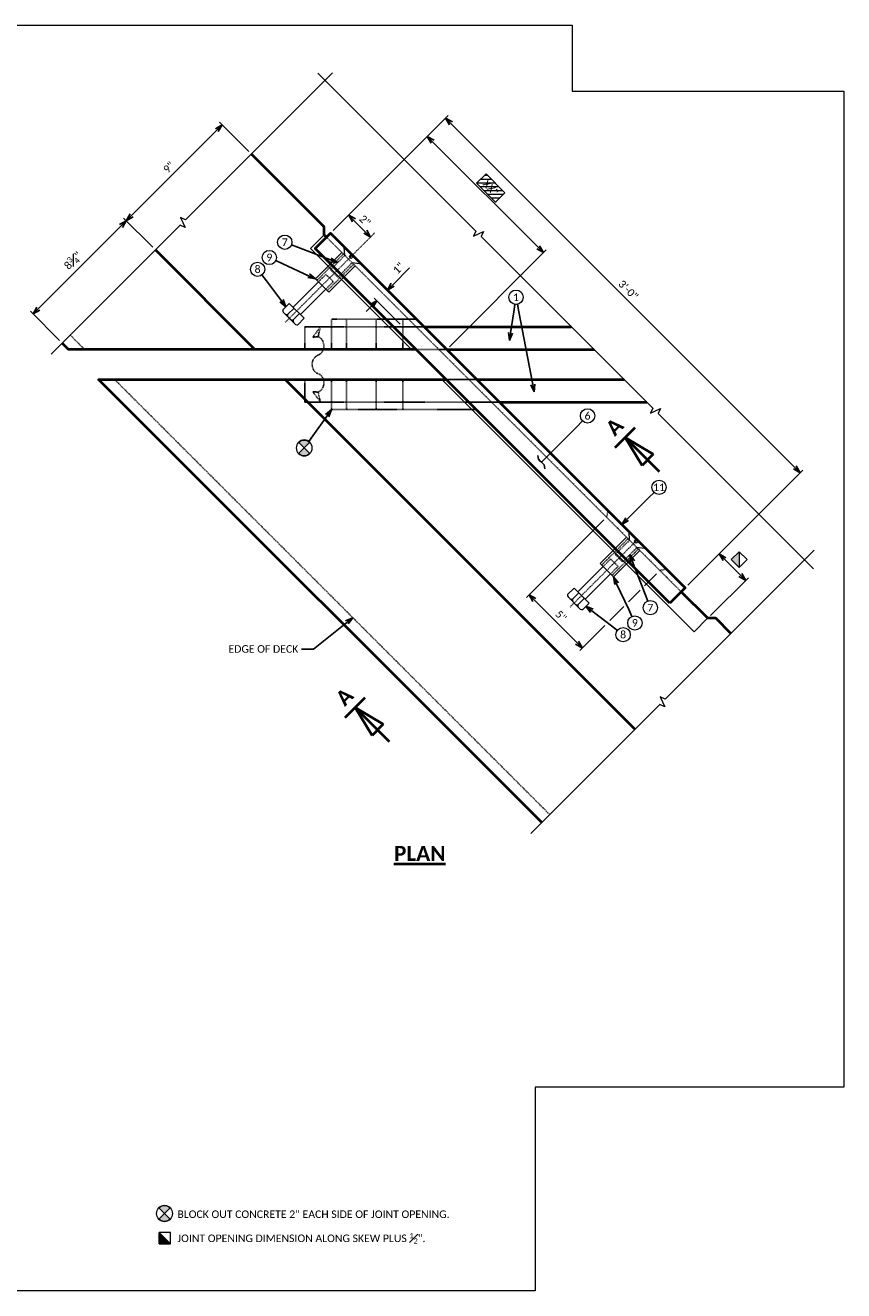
# Model space of a CAD drawing. Header units: metres. Extents: x -113 to 509, y -50 to 519.
# Tile 237 of 238: x 102 to 265, y 267 to 519. Entities that reach past the tile are written whole.
import ezdxf
from ezdxf import colors
from ezdxf.entities.mleader import LeaderData, LeaderLine
from ezdxf.enums import TextEntityAlignment as Align
from ezdxf.math import Vec2, Vec3

# ---------------------------------------------------------------- set-up
doc = ezdxf.new("R2010")
doc.units = ezdxf.units.M
doc.header["$MEASUREMENT"] = 0
doc.linetypes.add('Wisdot2', pattern=[0.125, 0.0625, -0.0625])
doc.linetypes.add('Wisdot4', pattern=[0.28125, 0.125, -0.0625, 0.03125, -0.0625])
for name, color, linetype, lineweight in [('B_ANNO', 7, 'Continuous', 18), ('B_ANNO_BREAK', 7, 'Continuous', 18), ('B_ANNO_DIM', 7, 'Continuous', 18), ('B_ANNO_SYMB', 7, 'Continuous', 18), ('B_ANNO_TEXT', 7, 'Continuous', 18), ('B_ANNO_TEXT_TITLE', 7, 'Continuous', 40), ('B_CNTR', 1, 'Wisdot4', 18), ('B_DETAIL', 7, 'Continuous', 18), ('B_DETAIL_HIDDEN', 7, 'Wisdot2', 25), ('B_DETAIL_OBJ', 7, 'Continuous', 40)]:
    doc.layers.add(name, color=color, linetype=linetype, lineweight=lineweight)
doc.layers.add('B_ANNO_DESIGN_NOTES', color=1, linetype='Continuous', lineweight=18, true_color=0xff0000)
doc.layers.add('B_ANNO_NOPLOT', color=47, linetype='Continuous', lineweight=18, plot=False)
doc.styles.add('Annotative', font='calibri.ttf', dxfattribs={"height": 0.0625})
doc.styles.get("Standard").update_dxf_attribs({"font": 'calibri.ttf'})
doc.styles.add('Title', font='calibrib.ttf', dxfattribs={"height": 0.125})
doc.dimstyles.new('Annotative', dxfattribs={"dimscale": 0, "dimtxt": 0.0625, "dimasz": 0.0625, "dimexe": 0.03125, "dimexo": 0.03125, "dimgap": 0.03125, "dimtad": 1, "dimdec": 3, "dimzin": 3, "dimdsep": 46, "dimlunit": 4, "dimtxsty": 'Standard', "dimblk": 'OPEN30', "dimcen": 0.03125, "dimaunit": 1, "dimadec": 0, "dimazin": 3, "dimtfac": 0.75, "dimtdec": 3, "dimtofl": 0, "dimtmove": 0, "dimatfit": 3, "dimldrblk": 'OPEN30', "dimfxl": 1, "dimtfill": 1, "dimfrac": 1, "dimtolj": 1, "dimtzin": 0, "dimarcsym": 0})

# ---------------------------------------------------------------- blocks, each defined once
blk = doc.blocks.new('square half solid')
at = {"layer": 'B_ANNO_SYMB'}
blk.add_hatch(color=256, dxfattribs=at).paths.add_polyline_path([(-1.125, 1.125), (1.125, -1.125), (-1.125, -1.125)])
at = {"layer": 'B_ANNO_SYMB', "flags": 128}
for points in [[(-1.125, -1.125), (1.125, -1.125), (1.125, 1.125), (-1.125, 1.125), (-1.125, -1.125)], [(-1.125, 1.125), (1.125, -1.125), (-1.125, -1.125), (-1.125, 1.125)]]:
    blk.add_lwpolyline(points, dxfattribs=at)
blk = doc.blocks.new('circle half diag solid')
at = {"layer": 'B_ANNO_SYMB'}
h = blk.add_hatch(color=256, dxfattribs=at)
h.dxf.hatch_style = 1
h.paths.add_polyline_path([(1.12, 1.12), (1.12, 1.12, 0.414216), (-1.12, 1.12), (-1.12, 1.12), (0, 0)])
h.paths.add_polyline_path([(0, 0), (-1.12, -1.12, 0.413943), (1.12, -1.12)])
for p, q in [((-1.12, 1.12), (1.12, -1.12)), ((1.12, 1.12), (-1.12, -1.12))]:
    blk.add_line(p, q, dxfattribs=at)
at = {"layer": 'B_ANNO_SYMB', "flags": 128}
for points in [[(0, 0), (1.12, 1.12), (1.12, 1.12, 0.414216), (-1.12, 1.12), (-1.12, 1.12), (0, 0)], [(1.12, -1.12), (0, 0), (-1.12, -1.12), (-1.12, -1.12, 0.414211), (1.12, -1.12)]]:
    blk.add_lwpolyline(points, format="xyb", dxfattribs=at)
at = {"layer": 'B_ANNO_SYMB'}
blk.add_circle((0, 0), 1.59, dxfattribs=at)
blk = doc.blocks.new('INS_JTSS_A_SS_BASE')
at = {"layer": 'B_ANNO_NOPLOT', "flags": 128}
blk.add_lwpolyline([(0, 0), (0, 252), (323.9277, 252), (323.9277, 238.8552), (378, 238.8552), (378, 40.4996), (316.5708, 40.4996), (316.5708, 0)], close=True, dxfattribs=at)
for name, p in [('circle half diag solid', (242.731, 15.375)), ('square half solid', (242.796, 10.4453))]:
    blk.add_blockref(name, p)
at = {"layer": 'B_ANNO_DIM', "style": 'Annotative'}
blk.add_attdef('DIST6', text='', height=1.5, rotation=90, dxfattribs=at).set_placement((10.1741, -92.4535), align=Align.MIDDLE_CENTER)
at = {"layer": 'B_ANNO_DIM', "lineweight": 30}
for tag, p in [('BAR1', (10.7294, -248.1165)), ('BAR3', (129.0984, -253.7669))]:
    blk.add_attdef(tag, text='', height=1.5, dxfattribs=at).set_placement(p, align=Align.TOP_LEFT)
at = {"layer": 'B_ANNO_DIM', "style": 'Annotative'}
for tag, p in [('BAR2', (96.1024, -274.8563)), ('BAR4', (122.9444, -296.1127))]:
    blk.add_attdef(tag, text='', height=1.5, dxfattribs=at).set_placement(p, align=Align.TOP_LEFT)
at = {"layer": 'B_ANNO_TEXT', "insert": (245.294, 15.979), "char_height": 1.5, "width": 114.451269, "attachment_point": 1, "line_spacing_factor": 0.9, "style": 'Annotative'}
blk.add_mtext('BLOCK OUT CONCRETE 2" EACH SIDE OF JOINT OPENING.\\P\\P{\\A1;JOINT OPENING DIMENSION ALONG SKEW PLUS \\H0.7x;\\S1#2;\\H1.42857x;".}', dxfattribs=at)
at = {"layer": 'B_ANNO_TEXT', "style": 'Annotative'}
for tag, p in [('SS', (321.0554, -84.683)), ('BID#', (275.9705, -312.1489))]:
    blk.add_attdef(tag, p, '', height=1.5, dxfattribs=at)
blk = doc.blocks.new('seal - plan hidden')
at = {"layer": 'B_DETAIL_HIDDEN', "ltscale": 0.5}
for p, q in [((1.05, 5.43), (-0.45, 7.43)), ((-0.45, 7.43), (0, 5.52)), ((0, 5.52), (1.05, 5.43)), ((1.05, -5.43), (-0.45, -7.43)), ((-0.45, -7.43), (0, -5.52)), ((0, -5.52), (1.05, -5.43))]:
    blk.add_line(p, q, dxfattribs=at)
for centre, major_axis, end_param in [((0.35, 3.68), (0, 1.89), 2.905277), ((-0.35, 0), (0, -1.89), 2.905276), ((0.35, -3.68), (0, 1.89), 2.905277)]:
    blk.add_ellipse(centre, major_axis=major_axis, ratio=0.8, start_param=0.236316, end_param=end_param, dxfattribs=at)
blk = doc.blocks.new('*U58')
at = {"layer": 'B_ANNO', "lineweight": 40}
for p, q in [((-1.404, -1.5), (1.404, -1.5)), ((-0.79125, -4.665), (0, -1.5)), ((0, -6.353), (0, -1.5)), ((0, -1.5), (0.79125, -4.665)), ((0.79125, -4.665), (-0.79125, -4.665))]:
    blk.add_line(p, q, dxfattribs=at)
at = {"style": 'Title'}
blk.add_attdef('A', text='', height=1.5, dxfattribs=at).set_placement((0, 0), align=Align.MIDDLE_CENTER)
blk = doc.blocks.new('stud - plan')
at = {"layer": 'B_CNTR', "ltscale": 0.75}
blk.add_line((18.92, 0), (0, 0), dxfattribs=at)
at = {"layer": 'B_DETAIL'}
for p, q in [((0, 2.57), (1.12, 1.04)), ((0, 2.57), (0, -2.29)), ((0, 0.29), (0.62, 0.29)), ((0.62, 0.29), (0.62, -0.27)), ((8.56, 1.87), (1.12, 1.87)), ((8.56, -1.87), (8.56, 1.87)), ((8.56, 1.04), (15.68, 1.04)), ((15.69, 0.78), (17.44, 0.78)), ((0, -0.27), (0.62, -0.27)), ((1.12, -1.04), (0, -2.29)), ((8.56, -1.87), (1.12, -1.87)), ((8.56, -1.04), (15.69, -1.04)), ((15.69, -0.77), (17.44, -0.77))]:
    blk.add_line(p, q, dxfattribs=at)
at = {"layer": 'B_DETAIL', "flags": 128}
for points in [[(17.52, -2.11), (15.69, -2.11), (15.68, 2.11), (17.48, 2.12)], [(17.78, -1.71), (17.77, 1.74)]]:
    blk.add_lwpolyline(points, dxfattribs=at)
at = {"layer": 'B_DETAIL'}
for centre, radius, start, end in [((17.22, 1.29), 0.554, 293.3439, 354.3104), ((17.22, 0.27), 0.555, 2.62, 66.6433), ((17.32, 1.69), 0.454, 6.3335, 69.4676), ((17.22, -0.26), 0.562, 293.5598, 353.7801), ((17.22, -1.29), 0.562, 3.1955, 66.4385), ((17.32, -1.7), 0.454, 296.0718, 358.75)]:
    blk.add_arc(centre, radius, start, end, dxfattribs=at)
at = {"layer": 'B_DETAIL_HIDDEN', "ltscale": 0.5}
for p, q in [((8.56, 1.45), (1.12, 1.45)), ((5.15, 1.04), (1.12, 1.04)), ((5.14, -1.04), (5.15, 1.04)), ((6.44, -1.04), (6.43, 1.04)), ((6.43, 1.04), (8.56, 1.04)), ((5.14, -1.04), (1.12, -1.04)), ((8.56, -1.45), (1.12, -1.45)), ((6.44, -1.04), (8.56, -1.04))]:
    blk.add_line(p, q, dxfattribs=at)
blk = doc.blocks.new('_Open30')
at = {"color": 0, "linetype": 'ByBlock', "lineweight": -2}
for p, q in [((-1, 0.27), (0, 0)), ((0, 0), (-1, -0.27)), ((0, 0), (-1, 0))]:
    blk.add_line(p, q, dxfattribs=at)
blk = doc.blocks.new('*D6043')
at = {"layer": 'B_ANNO_DIM', "color": 0, "lineweight": -2, "transparency": 16777216}
for p, q in [((276.33, 211.13), (299.24, 234.05)), ((299.77, 232.45), (368.28, 163.96)), ((346.96, 140.51), (369.87, 163.43))]:
    blk.add_line(p, q, dxfattribs=at)
at = {"layer": 'Defpoints', "color": 0, "transparency": 16777216}
for p in [(275.8, 210.6), (369.34, 162.9), (346.43, 139.98)]:
    blk.add_point(p, dxfattribs=at)
at = {"layer": 'B_ANNO_DIM', "color": 0, "lineweight": -2, "transparency": 16777216, "xscale": 1.5, "yscale": 1.5, "zscale": 1.5}
for p, rotation in [((298.71, 233.52), 135.0050056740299), ((369.34, 162.9), 315.0050056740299)]:
    blk.add_blockref('_Open30', p, dxfattribs=dict(at, rotation=rotation))
at = {"layer": 'B_ANNO_DIM', "color": 0, "transparency": 16777216, "insert": (335.1, 199.28), "char_height": 1.5, "attachment_point": 5, "rotation": 315.005, "bg_fill": 3, "box_fill_scale": 1.25, "bg_fill_color": 256, "bg_fill_true_color": 13158600, "bg_fill_transparency": 0}
blk.add_mtext('\\A1;3\'-0"', dxfattribs=at)
blk = doc.blocks.new('*D5851')
at = {"layer": 'B_ANNO_DIM', "color": 0, "lineweight": -2, "transparency": 16777216}
blk.add_line((282.72, 210.9), (280.47, 213.15), dxfattribs=at)
at = {"layer": 'Defpoints', "color": 0, "transparency": 16777216}
for p in [(279.41, 214.21), (279.41, 214.21), (283.78, 209.84)]:
    blk.add_point(p, dxfattribs=at)
at = {"layer": 'B_ANNO_DIM', "color": 0, "lineweight": -2, "transparency": 16777216, "xscale": 1.5, "yscale": 1.5, "zscale": 1.5}
for p, rotation in [((279.41, 214.21), 135.0050056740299), ((283.78, 209.84), 315.0050056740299)]:
    blk.add_blockref('_Open30', p, dxfattribs=dict(at, rotation=rotation))
at = {"layer": 'B_ANNO_DIM', "color": 0, "transparency": 16777216, "insert": (282.66, 213.09), "char_height": 1.5, "attachment_point": 5, "rotation": 315.005, "bg_fill": 3, "box_fill_scale": 1.25, "bg_fill_color": 256, "bg_fill_true_color": 13158600, "bg_fill_transparency": 0}
blk.add_mtext('\\A1;2"', dxfattribs=at)
blk = doc.blocks.new('*D5837')
at = {"layer": 'B_ANNO_DIM', "color": 0, "lineweight": -2, "transparency": 16777216}
for p, q in [((259.5, 226.89), (253.68, 232.71)), ((253.15, 231.12), (236.18, 214.15)), ((240.41, 207.8), (234.59, 213.62))]:
    blk.add_line(p, q, dxfattribs=at)
at = {"layer": 'Defpoints', "color": 0, "transparency": 16777216}
for p in [(260.03, 226.36), (235.12, 213.09), (240.94, 207.27)]:
    blk.add_point(p, dxfattribs=at)
at = {"layer": 'B_ANNO_DIM', "color": 0, "lineweight": -2, "transparency": 16777216, "xscale": 1.5, "yscale": 1.5, "zscale": 1.5}
for p, rotation in [((254.21, 232.18), 45.00500567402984), ((235.12, 213.09), 225.0050056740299)]:
    blk.add_blockref('_Open30', p, dxfattribs=dict(at, rotation=rotation))
at = {"layer": 'B_ANNO_DIM', "color": 0, "transparency": 16777216, "insert": (243.59, 223.71), "char_height": 1.5, "attachment_point": 5, "rotation": 45.005, "bg_fill": 3, "box_fill_scale": 1.25, "bg_fill_color": 256, "bg_fill_true_color": 13158600, "bg_fill_transparency": 0}
blk.add_mtext('\\A1;9"', dxfattribs=at)
blk = doc.blocks.new('*D6083')
at = {"layer": 'B_ANNO_DIM', "color": 0, "lineweight": -2, "transparency": 16777216}
for p, q in [((234.06, 212.03), (217.62, 195.58)), ((221.84, 189.24), (216.03, 195.05))]:
    blk.add_line(p, q, dxfattribs=at)
at = {"layer": 'Defpoints', "color": 0, "transparency": 16777216}
for p in [(235.12, 213.09), (216.56, 194.52), (222.38, 188.7)]:
    blk.add_point(p, dxfattribs=at)
at = {"layer": 'B_ANNO_DIM', "color": 0, "lineweight": -2, "transparency": 16777216, "xscale": 1.5, "yscale": 1.5, "zscale": 1.5}
for p, rotation in [((235.12, 213.09), 45.00500567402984), ((216.56, 194.52), 225.0050056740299)]:
    blk.add_blockref('_Open30', p, dxfattribs=dict(at, rotation=rotation))
at = {"layer": 'B_ANNO_DIM', "color": 0, "transparency": 16777216, "insert": (224.49, 205.15), "char_height": 1.5, "attachment_point": 5, "rotation": 45.005, "bg_fill": 3, "box_fill_scale": 1.25, "bg_fill_color": 256, "bg_fill_true_color": 13158600, "bg_fill_transparency": 0}
blk.add_mtext('\\A1;8{\\H0.75x;\\S3#4;}"', dxfattribs=at)
blk = doc.blocks.new('*D5968')
at = {"layer": 'B_ANNO_DIM', "color": 0, "lineweight": -2, "transparency": 16777216}
for p, q in [((296.12, 228.8), (317.14, 207.79)), ((299.46, 187.99), (318.73, 207.26))]:
    blk.add_line(p, q, dxfattribs=at)
at = {"layer": 'Defpoints', "color": 0, "transparency": 16777216}
for p in [(295.06, 229.87), (318.2, 206.73), (298.93, 187.46)]:
    blk.add_point(p, dxfattribs=at)
at = {"layer": 'B_ANNO_DIM', "color": 0, "lineweight": -2, "transparency": 16777216, "xscale": 1.5, "yscale": 1.5, "zscale": 1.5}
for p, rotation in [((295.06, 229.87), 135.0050056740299), ((318.2, 206.73), 315.0050056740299)]:
    blk.add_blockref('_Open30', p, dxfattribs=dict(at, rotation=rotation))
blk = doc.blocks.new('*D5780')
at = {"layer": 'B_ANNO_DIM', "color": 0, "lineweight": -2, "transparency": 16777216}
for p, q in [((288.18, 200.34), (291.55, 203.71)), ((289.65, 192.49), (284.46, 197.68)), ((283.93, 196.09), (282.87, 195.03))]:
    blk.add_line(p, q, dxfattribs=at)
at = {"layer": 'Defpoints', "color": 0, "transparency": 16777216}
for p in [(287.12, 199.28), (287.12, 199.28), (290.18, 191.96)]:
    blk.add_point(p, dxfattribs=at)
at = {"layer": 'B_ANNO_DIM', "color": 0, "lineweight": -2, "transparency": 16777216, "xscale": 1.5, "yscale": 1.5, "zscale": 1.5}
for p, rotation in [((287.12, 199.28), 225.0050056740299), ((284.99, 197.15), 45.00500567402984)]:
    blk.add_blockref('_Open30', p, dxfattribs=dict(at, rotation=rotation))
at = {"layer": 'B_ANNO_DIM', "color": 0, "transparency": 16777216, "insert": (289.33, 203.62), "char_height": 1.5, "attachment_point": 5, "rotation": 45.005, "bg_fill": 3, "box_fill_scale": 1.25, "bg_fill_color": 256, "bg_fill_true_color": 13158600, "bg_fill_transparency": 0}
blk.add_mtext('\\A1;1"', dxfattribs=at)
blk = doc.blocks.new('*D5781')
at = {"layer": 'B_ANNO_DIM', "color": 0, "lineweight": -2, "transparency": 16777216}
for p, q in [((330.25, 153.5), (314.81, 138.06)), ((324.89, 129.05), (316.4, 137.53)), ((330.44, 132.48), (325.42, 127.46))]:
    blk.add_line(p, q, dxfattribs=at)
at = {"layer": 'Defpoints', "color": 0, "transparency": 16777216}
for p in [(330.78, 154.04), (315.34, 138.59), (330.97, 133.01)]:
    blk.add_point(p, dxfattribs=at)
at = {"layer": 'B_ANNO_DIM', "color": 0, "lineweight": -2, "transparency": 16777216, "xscale": 1.5, "yscale": 1.5, "zscale": 1.5}
for p, rotation in [((315.34, 138.59), 135.0050056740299), ((325.95, 127.99), 315.0050056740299)]:
    blk.add_blockref('_Open30', p, dxfattribs=dict(at, rotation=rotation))
at = {"layer": 'B_ANNO_DIM', "color": 0, "transparency": 16777216, "insert": (321.71, 134.36), "char_height": 1.5, "attachment_point": 5, "rotation": 315.005, "bg_fill": 3, "box_fill_scale": 1.25, "bg_fill_color": 256, "bg_fill_true_color": 13158600, "bg_fill_transparency": 0}
blk.add_mtext('\\A1;5"', dxfattribs=at)
blk = doc.blocks.new('*D6087')
at = {"layer": 'B_ANNO_DIM', "color": 0, "lineweight": -2, "transparency": 16777216}
for p, q in [((357.42, 142.52), (354.25, 145.69)), ((351.45, 134.43), (359.01, 141.99))]:
    blk.add_line(p, q, dxfattribs=at)
at = {"layer": 'Defpoints', "color": 0, "transparency": 16777216}
for p in [(353.19, 146.75), (353.19, 146.75), (350.92, 133.9)]:
    blk.add_point(p, dxfattribs=at)
at = {"layer": 'B_ANNO_DIM', "color": 0, "lineweight": -2, "transparency": 16777216, "xscale": 1.5, "yscale": 1.5, "zscale": 1.5}
for p, rotation in [((353.19, 146.75), 135.0050056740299), ((358.48, 141.46), 315.0050056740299)]:
    blk.add_blockref('_Open30', p, dxfattribs=dict(at, rotation=rotation))
blk = doc.blocks.new('_Integral')
at = {"color": 0, "linetype": 'ByBlock', "lineweight": -2}
for centre, start, end in [((0.439, 0.118), 129, 195), ((-0.439, -0.118), 309, 15)]:
    blk.add_arc(centre, 0.454, start, end, dxfattribs=at)
blk = doc.blocks.new('*U5735')
at = {"layer": 'B_ANNO_BREAK', "flags": 128}
for points in [[(276.2013, 242.5404), (246.9208, 213.2548), (245.9264, 213.7184), (246.8539, 211.7298), (245.8596, 212.1934), (220.1736, 186.5029)], [(273.2732, 242.462), (304.713, 211.0277), (304.2494, 210.0334), (306.238, 210.9609), (305.7744, 209.9665), (339.9669, 175.7799), (339.5034, 174.7856), (341.4919, 175.7131), (341.0284, 174.7187), (371.9958, 143.7567)], [(372.1309, 147.5015), (342.4154, 117.7807), (341.421, 118.2443), (342.3485, 116.2558), (341.3541, 116.7193), (315.6662, 91.0269)]]:
    blk.add_lwpolyline(points, dxfattribs=at)
at = {"layer": 'B_ANNO_SYMB'}
for centre in [(266.6916, 208.7926), (263.6161, 205.7582), (261.2726, 203.4144), (339.4877, 136.0149), (336.4121, 132.9805), (334.0687, 130.6367)]:
    blk.add_circle(centre, 1.4255, dxfattribs=at)
at = {"layer": 'B_DETAIL', "flags": 128}
for points in [[(291.9317, 187.464), (271.8309, 207.5613), (274.5353, 210.2663)], [(297.9365, 181.464), (348.2021, 131.2073), (350.8935, 133.8992)]]:
    blk.add_lwpolyline(points, dxfattribs=at)
at = {"layer": 'B_DETAIL_HIDDEN'}
for p, q in [((275.002, 209.7996), (345.6292, 139.1848)), ((270.6795, 191.964), (294.4328, 191.964)), ((270.6795, 187.464), (270.6795, 191.964)), ((292.7853, 193.464), (276.0026, 193.464)), ((276.0026, 187.464), (276.0026, 193.464)), ((279.0061, 187.464), (279.0061, 193.464)), ((284.8643, 187.464), (284.8643, 193.464)), ((290.1803, 187.464), (290.1803, 193.464)), ((226.7913, 187.464), (223.9624, 190.2924)), ((298.9339, 187.464), (292.8662, 187.464)), ((319.4551, 94.8164), (232.7923, 181.464)), ((270.6795, 176.964), (270.6795, 181.464)), ((276.0026, 175.464), (276.0026, 181.464)), ((279.0061, 175.464), (279.0061, 181.464)), ((284.8643, 175.464), (284.8643, 181.464)), ((290.1803, 175.464), (290.1803, 181.464)), ((304.9352, 181.464), (298.8676, 181.464)), ((270.6795, 176.964), (309.4363, 176.964)), ((304.869, 175.464), (276.0026, 175.464))]:
    blk.add_line(p, q, dxfattribs=at)
at = {"layer": 'B_DETAIL_HIDDEN', "ltscale": 0.25}
for p, q in [((330.7797, 154.0353), (331.066, 155.3399)), ((341.3873, 143.4296), (342.6919, 143.7161))]:
    blk.add_line(p, q, dxfattribs=at)
at = {"layer": 'B_DETAIL_OBJ'}
for p, q in [((260.7534, 187.464), (240.9405, 207.2735)), ((294.4328, 191.964), (323.78, 191.964)), ((298.9339, 187.464), (328.2808, 187.464)), ((336.4332, 111.7975), (266.7544, 181.464)), ((304.9352, 181.464), (334.2819, 181.464)), ((309.4363, 176.964), (338.7826, 176.964))]:
    blk.add_line(p, q, dxfattribs=at)
at = {"layer": 'B_DETAIL_OBJ', "flags": 128}
for points in [[(275.002, 209.7996), (274.5353, 210.2663), (274.5352, 211.8572), (260.0268, 226.3631)], [(292.8662, 187.464), (223.6161, 187.464), (222.3751, 188.7048)], [(317.8677, 93.2288), (229.6171, 181.464), (298.8676, 181.464)], [(355.5214, 130.889), (352.5105, 133.8993), (350.9195, 133.8992), (345.6311, 139.1867)]]:
    blk.add_lwpolyline(points, dxfattribs=at)
at = {"color": 7, "linetype": 'Continuous', "lineweight": 18, "rotation": 180}
blk.add_blockref('seal - plan hidden', (273.3103, 184.464), dxfattribs=at)
at = {"xscale": -1}
blk.add_blockref('circle half diag solid', (270.5606, 167.8291), dxfattribs=at)
at = {"layer": 'B_ANNO_DIM', "rotation": 225.0050056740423}
for p in [(280.1644, 206.229), (336.8796, 149.5273)]:
    blk.add_blockref('stud - plan', p, dxfattribs=at)
at = {"layer": 'B_ANNO_DIM', "xscale": 2, "yscale": 2, "zscale": 2, "rotation": 45.00500567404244}
for p in [(332.3577, 172.0565), (278.5845, 118.2739)]:
    blk.add_blockref('*U58', p, dxfattribs=at).add_auto_attribs({'A': 'A'})
at = {"layer": 'B_ANNO_TEXT', "char_height": 1.5, "width": 3.563823, "attachment_point": 5, "style": 'Annotative'}
for s, insert in [('7', (266.6916, 208.7926)), ('9', (263.6146, 205.7705)), ('8', (261.2712, 203.4267)), ('7', (339.4877, 136.0149)), ('9', (336.4107, 132.9928)), ('8', (334.0672, 130.649))]:
    blk.add_mtext(s, dxfattribs=dict(at, insert=insert))
at = {"layer": 'B_ANNO_TEXT', "style": 'Annotative'}
blk.add_attdef('DIST2', text='', height=1.5, dxfattribs=at).set_placement((88.7866, 95.1415), align=Align.MIDDLE_CENTER)
at = {"layer": 'B_ANNO_TEXT_TITLE', "insert": (288.4356, 88.5836, -1.6845), "char_height": 3, "attachment_point": 1, "line_spacing_factor": 0.8, "style": 'Title'}
blk.add_mtext('\\pxqc;{\\LPLAN}', dxfattribs=at)
at = {"layer": 'B_ANNO_DIM'}
ml = blk.add_multileader_mtext('Standard', dxfattribs=at)
ml.set_content('', color=256)
ml.set_leader_properties()
ml.set_arrow_properties(name='OPEN30')
ml.build(insert=Vec2(0, 0))
ml.multileader.update_dxf_attribs({"text_right_attachment_type": 3, "dogleg_length": 0.0625, "arrow_head_size": 1.5, "scale": 24})
ctx = ml.context
ctx.base_point, ctx.scale, ctx.char_height, ctx.arrow_head_size, ctx.landing_gap_size, ctx.plane_origin, ctx.plane_x_axis, ctx.plane_y_axis = Vec3(263.5485, 205.7896), 24, 1.5, 1.5, 0.75, Vec3(269.4242, 203.062), Vec3(0.90703492, -0.4210554), Vec3(0.4210554, 0.90703492)
ctx.right_attachment = 3
notes = []
notes.append((ctx, [(0, (1, 1, 0), (266.2696, 204.5264), (-0.90703492, 0.4210554), 1.5, [(0, [(272.7918, 201.4987), (266.2696, 204.5264), (266.2696, 204.5264)], 0, [])])]))
ctx.mtext.insert, ctx.mtext.text_direction, ctx.mtext.rotation, ctx.mtext.flow_direction = Vec3(263.913, 204.7935), Vec3(-0.90703492, 0.4210554), 2.70698408, 5
ml = blk.add_multileader_mtext('Standard', dxfattribs=at)
ml.set_content('', color=256)
ml.set_leader_properties()
ml.set_arrow_properties(name='OPEN30')
ml.build(insert=Vec2(0, 0))
ml.multileader.update_dxf_attribs({"text_right_attachment_type": 3, "dogleg_length": 0.0625, "arrow_head_size": 1.5, "scale": 24})
ctx = ml.context
ctx.base_point, ctx.scale, ctx.char_height, ctx.arrow_head_size, ctx.landing_gap_size, ctx.plane_origin, ctx.plane_x_axis, ctx.plane_y_axis = Vec3(261.2276, 203.4737), 24, 1.5, 1.5, 0.75, Vec3(265.1394, 198.3103), Vec3(0.6038681, -0.79708426), Vec3(0.79708426, 0.6038681)
ctx.right_attachment = 3
notes.append((ctx, [(0, (1, 1, 0), (263.0393, 201.0825), (-0.6038681, 0.79708426), 1.5, [(0, [(266.9182, 195.9624), (263.0393, 201.0825), (263.0393, 201.0825)], 0, [])])]))
ctx.mtext.insert, ctx.mtext.text_direction, ctx.mtext.rotation, ctx.mtext.flow_direction = Vec3(261.0827, 202.423), Vec3(-0.6038681, 0.79708426), 2.21914138, 5
ml = blk.add_multileader_mtext('Standard', dxfattribs=at)
ml.set_content('EDGE OF DECK', color=256)
ml.set_leader_properties()
ml.set_arrow_properties(name='OPEN30')
ml.build(insert=Vec2(0, 0))
ml.multileader.update_dxf_attribs({"text_right_attachment_type": 3, "dogleg_length": 0.0625, "arrow_head_size": 1.5, "scale": 24})
ctx = ml.context
ctx.base_point, ctx.scale, ctx.char_height, ctx.arrow_head_size, ctx.landing_gap_size, ctx.plane_origin = Vec3(254.7176, 127.7921), 24, 1.5, 1.5, 0.75, Vec3(280.7795, 127.7771)
ctx.right_attachment = 3
notes.append((ctx, [(0, (1, 1, 0), (271.5303, 127.7771), (-1, 0), 1.5, [(0, [(280.2345, 134.0302), (272.3817, 127.7771), (271.956, 127.7771)], 0, [])])]))
ctx.mtext.insert, ctx.mtext.flow_direction = Vec3(255.4676, 128.5531), 5
for ctx, leaders in notes:
    for number, flags, end, landing, length, lines in leaders:
        leader = LeaderData()
        leader.index, (leader.has_last_leader_line, leader.has_dogleg_vector, leader.attachment_direction) = number, flags
        leader.last_leader_point, leader.dogleg_vector, leader.dogleg_length = Vec3(end), Vec3(landing), length
        for number, points, colour, breaks in lines:
            line = LeaderLine()
            line.index, line.vertices, line.color, line.breaks = number, Vec3.list(points), colors.encode_raw_color(colour), breaks
            leader.lines.append(line)
        ctx.leaders.append(leader)
dim = blk.add_linear_dim(base=(235.1209, 213.092), p1=(260.0268, 226.3631), p2=(240.9405, 207.2735), angle=225.005006, dimstyle='Annotative', override={"dimlfac": 0.333}, dxfattribs=at)
dim.commit()
dim.dimension.update_dxf_attribs({"geometry": '*D5837', "text_midpoint": (244.6641, 222.6368), "dimtype": 160})
dim = blk.add_linear_dim(base=(369.3405, 162.9003), p1=(275.7975, 210.5952), p2=(346.4265, 139.9823), angle=315.005006, dimstyle='Annotative', override={"dimlfac": 0.361}, dxfattribs=at)
dim.commit()
dim.dimension.update_dxf_attribs({"geometry": '*D6043', "text_midpoint": (335.1006, 199.2815)})
at = {"layer": 'B_ANNO_DESIGN_NOTES'}
h = blk.add_hatch(dxfattribs=at)
h.set_pattern_fill('ANSI31', color=256, scale=6, angle=-45.095575)
h.set_pattern_definition([(359.90443, (23.9202, 264.2472), (0.001251, 0.749999), [])])
h.paths.add_polyline_path([(306.7716, 222.4372), (304.879, 220.5509), (308.6529, 216.7643), (310.5455, 218.6507)])
blk.add_lwpolyline([(306.7716, 222.4372), (310.5455, 218.6507), (308.6529, 216.7643), (304.879, 220.5509)], close=True, dxfattribs=at)
at = {"layer": 'B_ANNO_DIM'}
for p, q in [((338.362, 140.4037), (340.6947, 142.7369)), ((335.1161, 137.1573), (337.4813, 139.5229))]:
    blk.add_line(p, q, dxfattribs=at)
at = {"layer": 'B_ANNO_SYMB'}
for centre in [(312.7426, 197.8405), (326.9882, 174.2185), (341.2305, 159.9989)]:
    blk.add_circle(centre, 1.4255, dxfattribs=at)
at = {"layer": 'B_CNTR'}
blk.add_line((280.1644, 206.229), (284.5758, 210.6412), dxfattribs=at)
at = {"rotation": 315.0050056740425}
blk.add_blockref('square half solid', (357.1887, 145.5821), dxfattribs=at)
at = {"layer": 'B_ANNO_TEXT', "char_height": 1.5, "width": 3.563823, "attachment_point": 5, "style": 'Annotative'}
for s, insert in [('1', (312.7426, 197.8405)), ('6', (326.9882, 174.2185)), ('11', (341.2305, 159.9989))]:
    blk.add_mtext(s, dxfattribs=dict(at, insert=insert))
at = {"layer": 'B_ANNO_TEXT', "style": 'Annotative'}
blk.add_attdef('DIST5', text='', height=1.5, rotation=314.904425, dxfattribs=at).set_placement((307.7123, 219.6008), align=Align.MIDDLE_CENTER)
at = {"layer": 'B_ANNO_DIM'}
dim = blk.add_linear_dim(base=(318.1999, 206.7335), p1=(295.0642, 229.8652), p2=(298.9339, 187.464), angle=315.005006, text=' ', dimstyle='Annotative', override={"dimlfac": 0.36}, dxfattribs=at)
dim.commit()
dim.dimension.update_dxf_attribs({"geometry": '*D5968', "text_midpoint": (304.9165, 220.0146), "dimtype": 160})
for base, p1, p2, angle, picture, middle in [((216.5555, 194.5234), (235.1209, 213.092), (222.3751, 188.7048), 225.005006, '*D6083', (224.4929, 205.1528)), ((315.3386, 138.5914), (330.9711, 133.0116), (330.7797, 154.0353), 315.005006, '*D5781', (321.7107, 134.3571))]:
    dim = blk.add_linear_dim(base=base, p1=p1, p2=p2, angle=angle, dimstyle='Annotative', override={"dimlfac": 0.333}, dxfattribs=at)
    dim.commit()
    dim.dimension.update_dxf_attribs({"geometry": picture, "text_midpoint": middle})
dim = blk.add_linear_dim(base=(353.1932, 146.7502), p1=(350.9195, 133.8992), p2=(353.1932, 146.7502), angle=315.005006, text=' ', dimstyle='Annotative', dxfattribs=at)
dim.commit()
dim.dimension.update_dxf_attribs({"geometry": '*D6087', "text_midpoint": (355.8375, 144.1064), "dimtype": 160})
ml = blk.add_multileader_mtext('Standard', dxfattribs=at)
ml.set_content('', color=256)
ml.set_leader_properties()
ml.set_arrow_properties(name='OPEN30')
ml.build(insert=Vec2(0, 0))
ml.multileader.update_dxf_attribs({"text_right_attachment_type": 3, "dogleg_length": 0.0625, "arrow_head_size": 1.5, "scale": 24})
ctx = ml.context
ctx.base_point, ctx.scale, ctx.char_height, ctx.arrow_head_size, ctx.landing_gap_size, ctx.plane_origin, ctx.plane_x_axis, ctx.plane_y_axis = Vec3(266.6222, 208.8195), 24, 1.5, 1.5, 0.75, Vec3(272.664, 206.4831), Vec3(0.93269188, -0.36067418), Vec3(0.36067418, 0.93269188)
ctx.right_attachment = 3
notes = []
notes.append((ctx, [(0, (1, 1, 0), (269.4203, 207.7375), (-0.93269188, 0.36067418), 1.5, [(0, [(277.1985, 204.7296), (269.4203, 207.7375), (269.4203, 207.7375)], 0, [])])]))
ctx.mtext.insert, ctx.mtext.text_direction, ctx.mtext.rotation, ctx.mtext.flow_direction = Vec3(267.0512, 207.8495), Vec3(-0.93269188, 0.36067418), 2.77260203, 5
ml = blk.add_multileader_mtext('Standard', dxfattribs=at)
ml.set_content('', color=256)
ml.set_leader_properties()
ml.set_arrow_properties(name='OPEN30')
ml.build(insert=Vec2(0, 0))
ml.multileader.update_dxf_attribs({"text_right_attachment_type": 3, "dogleg_length": 0.0625, "arrow_head_size": 1.5, "scale": 24})
ctx = ml.context
ctx.base_point, ctx.scale, ctx.char_height, ctx.arrow_head_size, ctx.landing_gap_size, ctx.plane_origin, ctx.plane_x_axis, ctx.plane_y_axis = Vec3(312.5293, 196.431), 24, 1.5, 1.5, 0.75, Vec3(311.7844, 191.5092), Vec3(0.14962967, 0.98874211), Vec3(-0.98874211, 0.14962967)
ctx.right_attachment = 3
notes.append((ctx, [(0, (1, 1, 0), (312.3048, 194.9479), (0.14962967, 0.98874211), 1.5, [(0, [(311.4428, 189.2516), (312.3048, 194.9479), (312.3048, 194.9479)], 0, [])])]))
ctx.mtext.insert, ctx.mtext.text_direction, ctx.mtext.rotation, ctx.mtext.flow_direction = Vec3(313.383, 197.0604), Vec3(-0.14962967, -0.98874211), 4.56219527, 5
ml = blk.add_multileader_mtext('Standard', dxfattribs=at)
ml.set_content('', color=256)
ml.set_leader_properties()
ml.set_arrow_properties(name='OPEN30')
ml.build(insert=Vec2(0, 0))
ml.multileader.update_dxf_attribs({"text_right_attachment_type": 3, "dogleg_length": 0.0625, "arrow_head_size": 1.5, "scale": 24})
ctx = ml.context
ctx.base_point, ctx.scale, ctx.char_height, ctx.arrow_head_size, ctx.landing_gap_size, ctx.plane_origin, ctx.plane_x_axis, ctx.plane_y_axis = Vec3(313.0128, 196.4408), 24, 1.5, 1.5, 0.75, Vec3(313.9563, 191.5532), Vec3(-0.18954192, 0.98187263), Vec3(-0.98187263, -0.18954192)
ctx.right_attachment = 3
notes.append((ctx, [(0, (1, 1, 0), (313.2971, 194.968), (-0.18954192, 0.98187263), 1.5, [(0, [(316.3798, 178.9987), (313.2971, 194.968), (313.2971, 194.968)], 0, [])])]))
ctx.mtext.insert, ctx.mtext.text_direction, ctx.mtext.rotation, ctx.mtext.flow_direction = Vec3(313.607, 197.3194), Vec3(0.18954192, -0.98187263), 4.90308457, 5
ml = blk.add_multileader_mtext('Standard', dxfattribs=at)
ml.set_content('', color=256)
ml.set_leader_properties()
ml.set_arrow_properties(name='OPEN30')
ml.build(insert=Vec2(0, 0))
ml.multileader.update_dxf_attribs({"text_right_attachment_type": 3, "dogleg_length": 0.0625, "arrow_head_size": 1.5, "scale": 24})
ctx = ml.context
ctx.base_point, ctx.scale, ctx.char_height, ctx.arrow_head_size, ctx.landing_gap_size, ctx.plane_origin, ctx.plane_x_axis, ctx.plane_y_axis = Vec3(270.6115, 167.9015), 24, 1.5, 1.5, 0.75, Vec3(274.2773, 173.0439), Vec3(0.58047486, 0.81427817), Vec3(-0.81427817, 0.58047486)
ctx.right_attachment = 3
notes.append((ctx, [(0, (1, 1, 0), (272.2585, 170.2119), (-0.58047486, -0.81427817), 1.3374, [(0, [(276.0026, 175.464), (272.2585, 170.2119), (272.2585, 170.2119)], 0, [])])]))
ctx.mtext.insert, ctx.mtext.text_direction, ctx.mtext.rotation, ctx.mtext.flow_direction = Vec3(270.4361, 168.9476), Vec3(0.58047486, 0.81427817), 0.95148459, 5
ml = blk.add_multileader_mtext('Standard', dxfattribs=at)
ml.set_content('', color=256)
ml.set_leader_properties()
ml.set_arrow_properties(name='INTEGRAL')
ml.build(insert=Vec2(0, 0))
ml.multileader.update_dxf_attribs({"dogleg_length": 0.125, "arrow_head_size": 3, "scale": 24})
ctx = ml.context
ctx.base_point, ctx.scale, ctx.char_height, ctx.arrow_head_size, ctx.landing_gap_size, ctx.plane_origin, ctx.plane_x_axis, ctx.plane_y_axis = Vec3(327.0409, 174.2711), 24, 1.5, 3, 0.75, Vec3(320.4083, 167.6374), Vec3(-0.707045, -0.70716856), Vec3(0.70716856, -0.707045)
notes.append((ctx, [(0, (1, 1, 0), (324.7582, 171.9881), (0.707045, 0.70716856), 1.7285, [(0, [(317.7823, 165.0109), (324.7582, 171.9881), (324.7582, 171.9881)], 0, [])])]))
ctx.mtext.insert, ctx.mtext.text_direction, ctx.mtext.rotation, ctx.mtext.flow_direction = Vec3(327.041, 173.2105), Vec3(-0.707045, -0.70716856), 3.92707818, 5
ml = blk.add_multileader_mtext('Standard', dxfattribs=at)
ml.set_content('', color=256)
ml.set_leader_properties()
ml.set_arrow_properties(name='OPEN30')
ml.build(insert=Vec2(0, 0))
ml.multileader.update_dxf_attribs({"text_right_attachment_type": 3, "dogleg_length": 0.0625, "arrow_head_size": 1.5, "scale": 24})
ctx = ml.context
ctx.base_point, ctx.scale, ctx.char_height, ctx.arrow_head_size, ctx.landing_gap_size, ctx.plane_origin, ctx.plane_x_axis, ctx.plane_y_axis = Vec3(341.2831, 160.0515), 24, 1.5, 1.5, 0.75, Vec3(336.703, 155.4706), Vec3(-0.707045, -0.70716856), Vec3(0.70716856, -0.707045)
ctx.right_attachment = 3
notes.append((ctx, [(0, (1, 1, 0), (339.162, 157.93), (0.707045, 0.70716856), 1.5, [(0, [(333.8194, 152.5865), (339.162, 157.93), (339.162, 157.93)], 0, [])])]))
ctx.mtext.insert, ctx.mtext.text_direction, ctx.mtext.rotation, ctx.mtext.flow_direction = Vec3(341.2832, 158.9909), Vec3(-0.707045, -0.70716856), 3.92707818, 5
ml = blk.add_multileader_mtext('Standard', dxfattribs=at)
ml.set_content('', color=256)
ml.set_leader_properties()
ml.set_arrow_properties(name='OPEN30')
ml.build(insert=Vec2(0, 0))
ml.multileader.update_dxf_attribs({"text_right_attachment_type": 3, "dogleg_length": 0.0625, "arrow_head_size": 1.5, "scale": 24})
ctx = ml.context
ctx.base_point, ctx.scale, ctx.char_height, ctx.arrow_head_size, ctx.landing_gap_size, ctx.plane_origin, ctx.plane_x_axis, ctx.plane_y_axis = Vec3(338.9733, 137.3444), 24, 1.5, 1.5, 0.75, Vec3(337.1771, 141.9869), Vec3(0.36083714, -0.93262884), Vec3(0.93262884, 0.36083714)
ctx.right_attachment = 3
notes.append((ctx, [(0, (1, 1, 0), (338.4321, 138.7434), (0.36083714, -0.93262884), 1.5, [(0, [(335.4, 146.58), (338.4321, 138.7434), (338.4321, 138.7434)], 0, [])])]))
ctx.mtext.insert, ctx.mtext.text_direction, ctx.mtext.rotation, ctx.mtext.flow_direction = Vec3(338.5445, 136.3743), Vec3(-0.36083714, 0.93262884), 1.93996168, 5
for ctx, leaders in notes:
    for number, flags, end, landing, length, lines in leaders:
        leader = LeaderData()
        leader.index, (leader.has_last_leader_line, leader.has_dogleg_vector, leader.attachment_direction) = number, flags
        leader.last_leader_point, leader.dogleg_vector, leader.dogleg_length = Vec3(end), Vec3(landing), length
        for number, points, colour, breaks in lines:
            line = LeaderLine()
            line.index, line.vertices, line.color, line.breaks = number, Vec3.list(points), colors.encode_raw_color(colour), breaks
            leader.lines.append(line)
        ctx.leaders.append(leader)
blk.add_line((331.4023, 133.4429), (334.2408, 136.2818), dxfattribs=at)
dim = blk.add_linear_dim(base=(279.4101, 214.2085), p1=(283.777, 209.8423), p2=(279.4101, 214.2085), angle=315.005006, text='2"', dimstyle='Annotative', dxfattribs=at)
dim.commit()
dim.dimension.update_dxf_attribs({"geometry": '*D5851', "text_midpoint": (282.6595, 213.0914)})
dim = blk.add_linear_dim(base=(287.1167, 199.2785), p1=(290.1803, 191.964), p2=(287.1167, 199.2785), angle=225.005006, dimstyle='Annotative', override={"dimlfac": 0.333}, dxfattribs=at)
dim.commit()
dim.dimension.update_dxf_attribs({"geometry": '*D5780', "text_midpoint": (289.3303, 203.6164)})
ml = blk.add_multileader_mtext('Standard', dxfattribs=at)
ml.set_content('', color=256)
ml.set_leader_properties()
ml.set_arrow_properties(name='OPEN30')
ml.build(insert=Vec2(0, 0))
ml.multileader.update_dxf_attribs({"text_right_attachment_type": 3, "dogleg_length": 0.0625, "arrow_head_size": 1.5, "scale": 24})
ctx = ml.context
ctx.base_point, ctx.scale, ctx.char_height, ctx.arrow_head_size, ctx.landing_gap_size, ctx.plane_origin, ctx.plane_x_axis, ctx.plane_y_axis = Vec3(335.8117, 134.2734), 24, 1.5, 1.5, 0.75, Vec3(333.7149, 138.7881), Vec3(0.42121388, -0.90696134), Vec3(0.90696134, 0.42121388)
ctx.right_attachment = 3
notes = []
notes.append((ctx, [(0, (1, 1, 0), (335.1798, 135.6339), (0.42121388, -0.90696134), 1.5, [(0, [(332.151, 142.1555), (335.1798, 135.6339), (335.1798, 135.6339)], 0, [])])]))
ctx.mtext.insert, ctx.mtext.text_direction, ctx.mtext.rotation, ctx.mtext.flow_direction = Vec3(335.4473, 133.2773), Vec3(-0.42121388, 0.90696134), 2.00557963, 5
ml = blk.add_multileader_mtext('Standard', dxfattribs=at)
ml.set_content('', color=256)
ml.set_leader_properties()
ml.set_arrow_properties(name='OPEN30')
ml.build(insert=Vec2(0, 0))
ml.multileader.update_dxf_attribs({"text_right_attachment_type": 3, "dogleg_length": 0.0625, "arrow_head_size": 1.5, "scale": 24})
ctx = ml.context
ctx.base_point, ctx.scale, ctx.char_height, ctx.arrow_head_size, ctx.landing_gap_size, ctx.plane_origin, ctx.plane_x_axis, ctx.plane_y_axis = Vec3(332.9374, 131.5041), 24, 1.5, 1.5, 0.75, Vec3(328.9871, 134.5329), Vec3(0.79358047, -0.60846531), Vec3(0.60846531, 0.79358047)
ctx.right_attachment = 3
notes.append((ctx, [(0, (1, 1, 0), (331.747, 132.4168), (0.79358047, -0.60846531), 1.5, [(0, [(326.6591, 136.3178), (331.747, 132.4168), (331.747, 132.4168)], 0, [])])]))
ctx.mtext.insert, ctx.mtext.text_direction, ctx.mtext.rotation, ctx.mtext.flow_direction = Vec3(333.0762, 130.4525), Vec3(-0.79358047, 0.60846531), 2.48746738, 5
for ctx, leaders in notes:
    for number, flags, end, landing, length, lines in leaders:
        leader = LeaderData()
        leader.index, (leader.has_last_leader_line, leader.has_dogleg_vector, leader.attachment_direction) = number, flags
        leader.last_leader_point, leader.dogleg_vector, leader.dogleg_length = Vec3(end), Vec3(landing), length
        for number, points, colour, breaks in lines:
            line = LeaderLine()
            line.index, line.vertices, line.color, line.breaks = number, Vec3.list(points), colors.encode_raw_color(colour), breaks
            leader.lines.append(line)
        ctx.leaders.append(leader)
at = {"layer": 'B_DETAIL_OBJ', "flags": 128}
blk.add_lwpolyline([(343.3934, 136.9484), (272.7643, 207.5613), (275.7975, 210.5952), (346.4265, 139.9823)], close=True, dxfattribs=at)

msp = doc.modelspace()

# ---------------------------------------------------------------- block references
msp.add_blockref('INS_JTSS_A_SS_BASE', (-112.83, 266.84))

# ---------------------------------------------------------------- next in the draw order: block references
ref = msp.add_blockref('*U5735', (-112.83, 266.84))
ref.add_attrib('DIST5', 'XX"', dxfattribs={"layer": 'B_ANNO_TEXT', "height": 1.5, "rotation": 314.9044, "style": 'Annotative'}).set_placement((194.88, 486.44), align=Align.MIDDLE_CENTER)

doc.saveas('drawing.dxf')
